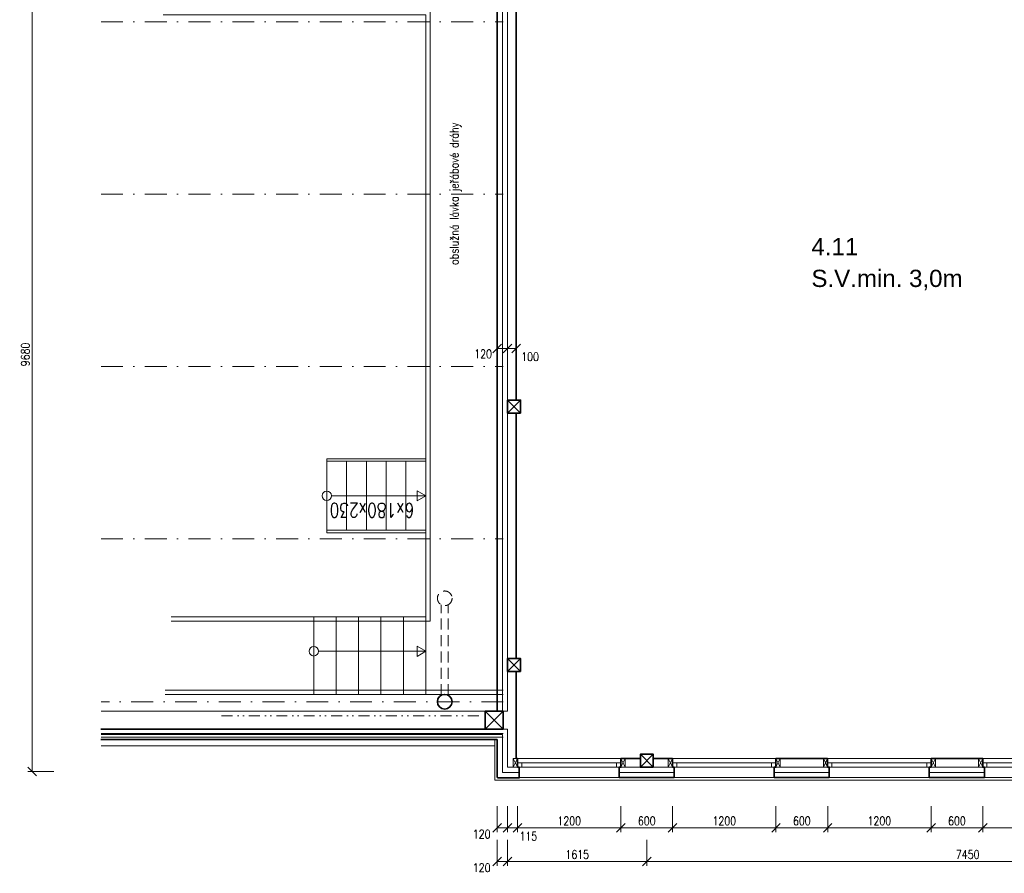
# Model space of a CAD drawing. Header units: millimetres. Extents: x -485339 to 286898, y -1189934 to 1602269.
# Tile 31 of 230: x -76119 to -64690, y -1158297 to -1148392. Entities that reach past the tile are written whole.
import ezdxf

# ---------------------------------------------------------------- set-up
doc = ezdxf.new("R2010")
doc.units = ezdxf.units.MM
doc.header["$LTSCALE"] = 10
for name, pattern in [('DASHDOT', [25.4, 12.7, -6.35, 0, -6.35]), ('DĚLICÍ2', [15.875, 6.35, -3.175, 0, -3.175, 0, -3.175]), ('ČÁRKOVANÁ2', [9.525, 6.35, -3.175])]:
    doc.linetypes.add(name, pattern=pattern)
doc.layers.get('Defpoints').update_dxf_attribs({"lineweight": 0})
for name, color, linetype, lineweight in [('N_kóty', 10, 'Continuous', 18), ('N_okna', 10, 'Continuous', 18), ('N_okna_konst_prof', 10, 'Continuous', 18), ('N_čáry_obrys', 10, 'Continuous', 35), ('N_čáry_obv.plášt', 212, 'Continuous', 18), ('N_čáry_obv.plášt_obrys', 212, 'Continuous', 35), ('N_čáry_plné', 10, 'Continuous', 18), ('St_kóty', 132, 'Continuous', 18), ('St_lehký obvodový plášť', 152, 'Continuous', 18), ('St_plocha_místnosti', 250, 'Continuous', 18), ('St_popis', 250, 'Continuous', 18), ('St_sloupy_konstrukce haly', 5, 'Continuous', 35), ('St_sloupy_opláštění_půdorys', 25, 'Continuous', 35), ('St_čáry_nad', 250, 'DĚLICÍ2', 18), ('St_čáry_osy', 250, 'DASHDOT', 18), ('St_čáry_plné', 250, 'Continuous', 18), ('St_čáry_pod', 250, 'ČÁRKOVANÁ2', 18)]:
    doc.layers.add(name, color=color, linetype=linetype, lineweight=lineweight)
doc.styles.add('Andy', font='arial.ttf')
doc.styles.get("Standard").update_dxf_attribs({"font": 'simplex.shx', "width": 0.8})
doc.linetypes.add('ZIGZAG', pattern='A,0.00254,-5.08,[131,ltypeshp.shx,S=5.08,R=0,X=-5.08,Y=0],-10.16,[131,ltypeshp.shx,S=5.08,R=180,X=5.08,Y=0],-5.08', length=20.32254)
doc.dimstyles.new('stavebníM50 vnitřní', dxfattribs={"dimtxt": 100, "dimasz": 100, "dimexe": 50, "dimexo": 100, "dimgap": 30, "dimtad": 1, "dimdec": 0, "dimtxsty": 'Standard', "dimblk": 'OBLIQUE', "dimcen": 2.5, "dimclrd": 256, "dimclre": 256, "dimclrt": 256, "dimadec": 0, "dimazin": 0, "dimtfac": 1, "dimtdec": 0, "dimtmove": 2, "dimatfit": 2, "dimldrblk": 'OBLIQUE', "dimfxl": 250, "dimfxlon": 1, "dimlwd": -1, "dimlwe": -1, "dimarcsym": 0})

# ---------------------------------------------------------------- blocks, each defined once
blk = doc.blocks.new('G$CBB62DE26')
at = {"layer": 'St_sloupy_opláštění_půdorys', "ltscale": 2}
blk.add_lwpolyline([(-75, -150), (75, -150), (75, 0), (-75, 0)], close=True, dxfattribs=at)
for points in [[(-75, 0), (75, -150)], [(75, 0), (-75, -150)]]:
    blk.add_lwpolyline(points, dxfattribs=at)
blk = doc.blocks.new('G$C0F2906C7')
at = {"layer": 'St_sloupy_opláštění_půdorys', "ltscale": 2}
blk.add_lwpolyline([(-105, -105), (105, -105), (105, 105), (-105, 105)], close=True, dxfattribs=at)
for points in [[(-105, 105), (105, -105)], [(105, 105), (-105, -105)]]:
    blk.add_lwpolyline(points, dxfattribs=at)
blk = doc.blocks.new('_OBLIQUE')
at = {"color": 0, "linetype": 'ByBlock'}
blk.add_line((-0.5, -0.5), (0.5, 0.5), dxfattribs=at)
blk = doc.blocks.new('*D6530')
at = {"layer": 'Defpoints', "color": 0}
for p in [(-64940, -1157091), (-63740, -1157116), (-64940, -1157770)]:
    blk.add_point(p, dxfattribs=at)
at = {"layer": 'St_kóty'}
for p, q in [((-64940, -1157520), (-64940, -1157820)), ((-63740, -1157520), (-63740, -1157820)), ((-63740, -1157770), (-64940, -1157770))]:
    blk.add_line(p, q, dxfattribs=at)
at = {"layer": 'St_kóty', "linetype": 'ByBlock', "xscale": 100, "yscale": 100, "zscale": 100, "rotation": 180}
blk.add_blockref('_OBLIQUE', (-64940, -1157770), dxfattribs=at)
at = {"layer": 'St_kóty', "linetype": 'ByBlock', "xscale": 100, "yscale": 100, "zscale": 100}
blk.add_blockref('_OBLIQUE', (-63740, -1157770), dxfattribs=at)
at = {"layer": 'St_kóty', "insert": (-64340, -1157690), "char_height": 100, "attachment_point": 5}
blk.add_mtext('1200', dxfattribs=at)
blk = doc.blocks.new('*D6531')
at = {"layer": 'Defpoints', "color": 0}
for p in [(-65540, -1157091), (-64940, -1157091), (-65540, -1157770)]:
    blk.add_point(p, dxfattribs=at)
at = {"layer": 'St_kóty'}
for p, q in [((-65540, -1157520), (-65540, -1157820)), ((-64940, -1157520), (-64940, -1157820)), ((-64940, -1157770), (-65540, -1157770))]:
    blk.add_line(p, q, dxfattribs=at)
at = {"layer": 'St_kóty', "linetype": 'ByBlock', "xscale": 100, "yscale": 100, "zscale": 100, "rotation": 180}
blk.add_blockref('_OBLIQUE', (-65540, -1157770), dxfattribs=at)
at = {"layer": 'St_kóty', "linetype": 'ByBlock', "xscale": 100, "yscale": 100, "zscale": 100}
blk.add_blockref('_OBLIQUE', (-64940, -1157770), dxfattribs=at)
at = {"layer": 'St_kóty', "insert": (-65240, -1157690), "char_height": 100, "attachment_point": 5}
blk.add_mtext('600', dxfattribs=at)
blk = doc.blocks.new('*D6532')
at = {"layer": 'Defpoints', "color": 0}
for p in [(-66740, -1157091), (-65540, -1157091), (-66740, -1157770)]:
    blk.add_point(p, dxfattribs=at)
at = {"layer": 'St_kóty'}
for p, q in [((-66740, -1157520), (-66740, -1157820)), ((-65540, -1157520), (-65540, -1157820)), ((-65540, -1157770), (-66740, -1157770))]:
    blk.add_line(p, q, dxfattribs=at)
at = {"layer": 'St_kóty', "linetype": 'ByBlock', "xscale": 100, "yscale": 100, "zscale": 100, "rotation": 180}
blk.add_blockref('_OBLIQUE', (-66740, -1157770), dxfattribs=at)
at = {"layer": 'St_kóty', "linetype": 'ByBlock', "xscale": 100, "yscale": 100, "zscale": 100}
blk.add_blockref('_OBLIQUE', (-65540, -1157770), dxfattribs=at)
at = {"layer": 'St_kóty', "insert": (-66140, -1157690), "char_height": 100, "attachment_point": 5}
blk.add_mtext('1200', dxfattribs=at)
blk = doc.blocks.new('*D6533')
at = {"layer": 'Defpoints', "color": 0}
for p in [(-67340, -1157091), (-66740, -1157091), (-67340, -1157770)]:
    blk.add_point(p, dxfattribs=at)
at = {"layer": 'St_kóty'}
for p, q in [((-67340, -1157520), (-67340, -1157820)), ((-66740, -1157520), (-66740, -1157820)), ((-66740, -1157770), (-67340, -1157770))]:
    blk.add_line(p, q, dxfattribs=at)
at = {"layer": 'St_kóty', "linetype": 'ByBlock', "xscale": 100, "yscale": 100, "zscale": 100, "rotation": 180}
blk.add_blockref('_OBLIQUE', (-67340, -1157770), dxfattribs=at)
at = {"layer": 'St_kóty', "linetype": 'ByBlock', "xscale": 100, "yscale": 100, "zscale": 100}
blk.add_blockref('_OBLIQUE', (-66740, -1157770), dxfattribs=at)
at = {"layer": 'St_kóty', "insert": (-67040, -1157690), "char_height": 100, "attachment_point": 5}
blk.add_mtext('600', dxfattribs=at)
blk = doc.blocks.new('*D6534')
at = {"layer": 'Defpoints', "color": 0}
for p in [(-68540, -1157091), (-67340, -1157091), (-68540, -1157770)]:
    blk.add_point(p, dxfattribs=at)
at = {"layer": 'St_kóty'}
for p, q in [((-68540, -1157520), (-68540, -1157820)), ((-67340, -1157520), (-67340, -1157820)), ((-67340, -1157770), (-68540, -1157770))]:
    blk.add_line(p, q, dxfattribs=at)
at = {"layer": 'St_kóty', "linetype": 'ByBlock', "xscale": 100, "yscale": 100, "zscale": 100, "rotation": 180}
blk.add_blockref('_OBLIQUE', (-68540, -1157770), dxfattribs=at)
at = {"layer": 'St_kóty', "linetype": 'ByBlock', "xscale": 100, "yscale": 100, "zscale": 100}
blk.add_blockref('_OBLIQUE', (-67340, -1157770), dxfattribs=at)
at = {"layer": 'St_kóty', "insert": (-67940, -1157690), "char_height": 100, "attachment_point": 5}
blk.add_mtext('1200', dxfattribs=at)
blk = doc.blocks.new('*D6535')
at = {"layer": 'Defpoints', "color": 0}
for p in [(-69140, -1157091), (-68540, -1157091), (-69140, -1157770)]:
    blk.add_point(p, dxfattribs=at)
at = {"layer": 'St_kóty'}
for p, q in [((-69140, -1157520), (-69140, -1157820)), ((-68540, -1157520), (-68540, -1157820)), ((-68540, -1157770), (-69140, -1157770))]:
    blk.add_line(p, q, dxfattribs=at)
at = {"layer": 'St_kóty', "linetype": 'ByBlock', "xscale": 100, "yscale": 100, "zscale": 100, "rotation": 180}
blk.add_blockref('_OBLIQUE', (-69140, -1157770), dxfattribs=at)
at = {"layer": 'St_kóty', "linetype": 'ByBlock', "xscale": 100, "yscale": 100, "zscale": 100}
blk.add_blockref('_OBLIQUE', (-68540, -1157770), dxfattribs=at)
at = {"layer": 'St_kóty', "insert": (-68840, -1157690), "char_height": 100, "attachment_point": 5}
blk.add_mtext('600', dxfattribs=at)
blk = doc.blocks.new('*D6536')
at = {"layer": 'Defpoints', "color": 0}
for p in [(-70340, -1157091), (-69140, -1157091), (-70340, -1157770)]:
    blk.add_point(p, dxfattribs=at)
at = {"layer": 'St_kóty'}
for p, q in [((-70340, -1157520), (-70340, -1157820)), ((-69140, -1157520), (-69140, -1157820)), ((-69140, -1157770), (-70340, -1157770))]:
    blk.add_line(p, q, dxfattribs=at)
at = {"layer": 'St_kóty', "linetype": 'ByBlock', "xscale": 100, "yscale": 100, "zscale": 100, "rotation": 180}
blk.add_blockref('_OBLIQUE', (-70340, -1157770), dxfattribs=at)
at = {"layer": 'St_kóty', "linetype": 'ByBlock', "xscale": 100, "yscale": 100, "zscale": 100}
blk.add_blockref('_OBLIQUE', (-69140, -1157770), dxfattribs=at)
at = {"layer": 'St_kóty', "insert": (-69740, -1157690), "char_height": 100, "attachment_point": 5}
blk.add_mtext('1200', dxfattribs=at)
blk = doc.blocks.new('*D6537')
at = {"layer": 'Defpoints', "color": 0}
for p in [(-70455, -1157066), (-70340, -1157091), (-70455, -1157770)]:
    blk.add_point(p, dxfattribs=at)
at = {"layer": 'St_kóty'}
for p, q in [((-70455, -1157520), (-70455, -1157820)), ((-70340, -1157520), (-70340, -1157820)), ((-70340, -1157770), (-70455, -1157770))]:
    blk.add_line(p, q, dxfattribs=at)
at = {"layer": 'St_kóty', "linetype": 'ByBlock', "xscale": 100, "yscale": 100, "zscale": 100, "rotation": 180}
blk.add_blockref('_OBLIQUE', (-70455, -1157770), dxfattribs=at)
at = {"layer": 'St_kóty', "linetype": 'ByBlock', "xscale": 100, "yscale": 100, "zscale": 100}
blk.add_blockref('_OBLIQUE', (-70340, -1157770), dxfattribs=at)
at = {"layer": 'St_kóty', "insert": (-70215, -1157868), "char_height": 100, "attachment_point": 5}
blk.add_mtext('115', dxfattribs=at)
blk = doc.blocks.new('*D6538')
at = {"layer": 'Defpoints', "color": 0}
for p in [(-68840, -1156991), (-70455, -1157066), (-68840, -1158159)]:
    blk.add_point(p, dxfattribs=at)
at = {"layer": 'St_kóty'}
for p, q in [((-70455, -1157909), (-70455, -1158209)), ((-68840, -1157909), (-68840, -1158209)), ((-70455, -1158159), (-68840, -1158159))]:
    blk.add_line(p, q, dxfattribs=at)
at = {"layer": 'St_kóty', "linetype": 'ByBlock', "xscale": 100, "yscale": 100, "zscale": 100, "rotation": 180}
blk.add_blockref('_OBLIQUE', (-70455, -1158159), dxfattribs=at)
at = {"layer": 'St_kóty', "linetype": 'ByBlock', "xscale": 100, "yscale": 100, "zscale": 100}
blk.add_blockref('_OBLIQUE', (-68840, -1158159), dxfattribs=at)
at = {"layer": 'St_kóty', "insert": (-69647, -1158079), "char_height": 100, "attachment_point": 5}
blk.add_mtext('1615', dxfattribs=at)
blk = doc.blocks.new('*D6539')
at = {"layer": 'Defpoints', "color": 0}
for p in [(-68840, -1156991), (-61390, -1156991), (-61390, -1158159)]:
    blk.add_point(p, dxfattribs=at)
at = {"layer": 'St_kóty'}
for p, q in [((-68840, -1157909), (-68840, -1158209)), ((-61390, -1157909), (-61390, -1158209)), ((-68840, -1158159), (-61390, -1158159))]:
    blk.add_line(p, q, dxfattribs=at)
at = {"layer": 'St_kóty', "linetype": 'ByBlock', "xscale": 100, "yscale": 100, "zscale": 100, "rotation": 180}
blk.add_blockref('_OBLIQUE', (-68840, -1158159), dxfattribs=at)
at = {"layer": 'St_kóty', "linetype": 'ByBlock', "xscale": 100, "yscale": 100, "zscale": 100}
blk.add_blockref('_OBLIQUE', (-61390, -1158159), dxfattribs=at)
at = {"layer": 'St_kóty', "insert": (-65115, -1158079), "char_height": 100, "attachment_point": 5}
blk.add_mtext('7450', dxfattribs=at)
blk = doc.blocks.new('*D6609')
at = {"layer": 'Defpoints', "color": 0}
for p in [(-70355, -1152207), (-70455, -1152276), (-70355, -1152276)]:
    blk.add_point(p, dxfattribs=at)
at = {"layer": 'St_kóty'}
for p, q in [((-70455, -1152207), (-70455, -1152157)), ((-70455, -1152207), (-70355, -1152207)), ((-70355, -1152207), (-70355, -1152157))]:
    blk.add_line(p, q, dxfattribs=at)
at = {"layer": 'St_kóty', "linetype": 'ByBlock', "xscale": 100, "yscale": 100, "zscale": 100, "rotation": 180}
blk.add_blockref('_OBLIQUE', (-70455, -1152207), dxfattribs=at)
at = {"layer": 'St_kóty', "linetype": 'ByBlock', "xscale": 100, "yscale": 100, "zscale": 100}
blk.add_blockref('_OBLIQUE', (-70355, -1152207), dxfattribs=at)
at = {"layer": 'St_kóty', "insert": (-70194, -1152302), "char_height": 100, "attachment_point": 5}
blk.add_mtext('100', dxfattribs=at)
blk = doc.blocks.new('*D6626')
at = {"layer": 'Defpoints', "color": 0}
for p in [(-75973, -1147436), (-70505, -1147436), (-70505, -1157116)]:
    blk.add_point(p, dxfattribs=at)
at = {"layer": 'St_kóty'}
for p, q in [((-75723, -1147436), (-76023, -1147436)), ((-75973, -1157116), (-75973, -1147436)), ((-75723, -1157116), (-76023, -1157116))]:
    blk.add_line(p, q, dxfattribs=at)
at = {"layer": 'St_kóty', "linetype": 'ByBlock', "xscale": 100, "yscale": 100, "zscale": 100}
for p, rotation in [((-75973, -1147436), 90), ((-75973, -1157116), 270)]:
    blk.add_blockref('_OBLIQUE', p, dxfattribs=dict(at, rotation=rotation))
at = {"layer": 'St_kóty', "insert": (-76053, -1152276), "char_height": 100, "attachment_point": 5, "rotation": 90}
blk.add_mtext('9680', dxfattribs=at)
blk = doc.blocks.new('G$C2A6251B2')
at = {"layer": 'St_lehký obvodový plášť', "color": 0, "ltscale": 2}
for points in [[(0, -50), (1200, -50), (1200, 0), (0, 0)], [(0, -50), (50, -50), (50, 0), (0, 0)], [(1200, -50), (1150, -50), (1150, 0), (1200, 0)]]:
    blk.add_lwpolyline(points, close=True, dxfattribs=at)
blk = doc.blocks.new('*D6921')
at = {"layer": 'Defpoints', "color": 0}
for p in [(-70575, -1156966), (-70455, -1156966), (-70455, -1157770)]:
    blk.add_point(p, dxfattribs=at)
at = {"layer": 'N_kóty'}
for p, q in [((-70575, -1157520), (-70575, -1157820)), ((-70455, -1157520), (-70455, -1157820)), ((-70575, -1157770), (-70455, -1157770))]:
    blk.add_line(p, q, dxfattribs=at)
at = {"layer": 'N_kóty', "linetype": 'ByBlock', "xscale": 100, "yscale": 100, "zscale": 100, "rotation": 180}
blk.add_blockref('_OBLIQUE', (-70575, -1157770), dxfattribs=at)
at = {"layer": 'N_kóty', "linetype": 'ByBlock', "xscale": 100, "yscale": 100, "zscale": 100}
blk.add_blockref('_OBLIQUE', (-70455, -1157770), dxfattribs=at)
at = {"layer": 'N_kóty', "insert": (-70756, -1157842), "char_height": 100, "attachment_point": 5}
blk.add_mtext('120', dxfattribs=at)
blk = doc.blocks.new('*D6922')
at = {"layer": 'Defpoints', "color": 0}
for p in [(-70575, -1157356), (-70455, -1157356), (-70455, -1158159)]:
    blk.add_point(p, dxfattribs=at)
at = {"layer": 'N_kóty'}
for p, q in [((-70575, -1157909), (-70575, -1158209)), ((-70455, -1157909), (-70455, -1158209)), ((-70575, -1158159), (-70455, -1158159))]:
    blk.add_line(p, q, dxfattribs=at)
at = {"layer": 'N_kóty', "linetype": 'ByBlock', "xscale": 100, "yscale": 100, "zscale": 100, "rotation": 180}
blk.add_blockref('_OBLIQUE', (-70575, -1158159), dxfattribs=at)
at = {"layer": 'N_kóty', "linetype": 'ByBlock', "xscale": 100, "yscale": 100, "zscale": 100}
blk.add_blockref('_OBLIQUE', (-70455, -1158159), dxfattribs=at)
at = {"layer": 'N_kóty', "insert": (-70756, -1158232), "char_height": 100, "attachment_point": 5}
blk.add_mtext('120', dxfattribs=at)
blk = doc.blocks.new('*D6923')
at = {"layer": 'Defpoints', "color": 0}
for p in [(-70575, -1152207), (-70575, -1152207), (-70455, -1152207)]:
    blk.add_point(p, dxfattribs=at)
at = {"layer": 'N_kóty'}
for p, q in [((-70575, -1152107), (-70575, -1152157)), ((-70455, -1152107), (-70455, -1152157)), ((-70455, -1152207), (-70575, -1152207))]:
    blk.add_line(p, q, dxfattribs=at)
at = {"layer": 'N_kóty', "linetype": 'ByBlock', "xscale": 100, "yscale": 100, "zscale": 100, "rotation": 180}
blk.add_blockref('_OBLIQUE', (-70575, -1152207), dxfattribs=at)
at = {"layer": 'N_kóty', "linetype": 'ByBlock', "xscale": 100, "yscale": 100, "zscale": 100}
blk.add_blockref('_OBLIQUE', (-70455, -1152207), dxfattribs=at)
at = {"layer": 'N_kóty', "insert": (-70739, -1152270), "char_height": 100, "attachment_point": 5}
blk.add_mtext('120', dxfattribs=at)

msp = doc.modelspace()

# ---------------------------------------------------------------- linework, layer by layer
at = {"layer": 'N_okna_konst_prof'}
for points in [[(-70390.1, -1157066.2), (-70340.1, -1157066.2), (-70340.1, -1156966.2), (-70390.1, -1156966.2)], [(-69140.1, -1157066.2), (-69090.1, -1157066.2), (-69090.1, -1156966.2), (-69140.1, -1156966.2)], [(-68590.1, -1157066.2), (-68540.1, -1157066.2), (-68540.1, -1156966.2), (-68590.1, -1156966.2)], [(-67340.1, -1157066.2), (-67290.1, -1157066.2), (-67290.1, -1156966.2), (-67340.1, -1156966.2)], [(-66790.1, -1157066.2), (-66740.1, -1157066.2), (-66740.1, -1156966.2), (-66790.1, -1156966.2)], [(-65540.1, -1157066.2), (-65490.1, -1157066.2), (-65490.1, -1156966.2), (-65540.1, -1156966.2)], [(-64990.1, -1157066.2), (-64940.1, -1157066.2), (-64940.1, -1156966.2), (-64990.1, -1156966.2)]]:
    msp.add_lwpolyline(points, close=True, dxfattribs=at)
for points in [[(-70390.1, -1156966.2), (-70340.1, -1157066.2)], [(-70340.1, -1156966.2), (-70390.1, -1157066.2)], [(-69140.1, -1156966.2), (-69090.1, -1157066.2)], [(-69090.1, -1156966.2), (-69140.1, -1157066.2)], [(-68590.1, -1156966.2), (-68540.1, -1157066.2)], [(-68540.1, -1156966.2), (-68590.1, -1157066.2)], [(-67340.1, -1156966.2), (-67290.1, -1157066.2)], [(-67290.1, -1156966.2), (-67340.1, -1157066.2)], [(-66790.1, -1156966.2), (-66740.1, -1157066.2)], [(-66740.1, -1156966.2), (-66790.1, -1157066.2)], [(-65540.1, -1156966.2), (-65490.1, -1157066.2)], [(-65490.1, -1156966.2), (-65540.1, -1157066.2)], [(-64990.1, -1156966.2), (-64940.1, -1157066.2)], [(-64940.1, -1156966.2), (-64990.1, -1157066.2)]]:
    msp.add_lwpolyline(points, dxfattribs=at)
at = {"layer": 'N_čáry_obrys'}
for points in [[(-70354.9, -1152806.2), (-70354.9, -1147436.2)], [(-70354.9, -1155806.2), (-70354.9, -1152956.2)], [(-70320.1, -1157066.2), (-70340.1, -1157066.2), (-70340.1, -1156966.2), (-70354.9, -1156966.2), (-70354.9, -1155956.2)], [(-69160.1, -1157066.2), (-69140.1, -1157066.2), (-69140.1, -1156966.2), (-68915.1, -1156966.2)], [(-68765.1, -1156966.2), (-68540.1, -1156966.2), (-68540.1, -1157066.2), (-68520.1, -1157066.2)], [(-67360.1, -1157066.2), (-67340.1, -1157066.2), (-67340.1, -1156966.2), (-67340.1, -1156966.2)], [(-67340.1, -1156966.2), (-66740.1, -1156966.2), (-66740.1, -1157066.2), (-66720.1, -1157066.2)], [(-65560.1, -1157066.2), (-65540.1, -1157066.2), (-65540.1, -1156966.2), (-64940.1, -1156966.2)], [(-64940.1, -1156966.2), (-64940.1, -1156966.2), (-64940.1, -1157066.2), (-64920.1, -1157066.2)]]:
    msp.add_lwpolyline(points, dxfattribs=at)
at = {"layer": 'N_čáry_obv.plášt', "linetype": 'ZIGZAG'}
for p, q in [((-70514.9, -1156416.2), (-70514.9, -1147416.2)), ((-70514.9, -1156626.2), (-70514.9, -1156616.2)), ((-70514.9, -1157126.2), (-70514.9, -1156686.2)), ((-70514.9, -1157126.2), (-70320.1, -1157126.2))]:
    msp.add_line(p, q, dxfattribs=at)
at = {"layer": 'N_čáry_obv.plášt', "ltscale": 2}
for p, q in [((-70454.9, -1156416.2), (-70454.9, -1147436.2)), ((-70454.9, -1157066.2), (-70454.9, -1156626.2)), ((-70454.9, -1157066.2), (-70320.1, -1157066.2))]:
    msp.add_line(p, q, dxfattribs=at)
at = {"layer": 'N_čáry_obv.plášt'}
for p, q in [((-69160.1, -1157066.2), (-68520.1, -1157066.2)), ((-67410.1, -1157066.2), (-66770.1, -1157066.2)), ((-65560.1, -1157066.2), (-64920.1, -1157066.2))]:
    msp.add_line(p, q, dxfattribs=at)
for points in [[(-70574.9, -1147436.2), (-70574.9, -1156416.2)], [(-70574.9, -1156416.2), (-70454.9, -1156416.2)], [(-70574.9, -1157186.2), (-59678.3, -1157186.2)]]:
    msp.add_lwpolyline(points, dxfattribs=at)
at = {"layer": 'N_čáry_obv.plášt', "ltscale": 2}
msp.add_lwpolyline([(-75174.3, -1156626.2), (-70454.9, -1156626.2)], dxfattribs=at)
at = {"layer": 'N_čáry_obv.plášt', "linetype": 'ZIGZAG'}
for points in [[(-75174.3, -1156686.2), (-70514.9, -1156686.2)], [(-69160.1, -1157126.2), (-68520.1, -1157126.2)], [(-67360.1, -1157126.2), (-66720.1, -1157126.2)], [(-65560.1, -1157126.2), (-64920.1, -1157126.2)]]:
    msp.add_lwpolyline(points, dxfattribs=at)
at = {"layer": 'N_čáry_obv.plášt_obrys'}
msp.add_line((-70575.6, -1156416.2), (-70574.9, -1147436.2), dxfattribs=at)
at = {"layer": 'N_čáry_obv.plášt_obrys', "ltscale": 2}
for p, q in [((-70574.9, -1157186.2), (-70574.9, -1156746.2)), ((-70320.8, -1157066.2), (-70320.8, -1157186.2)), ((-69160.8, -1157186.2), (-69160.8, -1157066.2)), ((-68520.8, -1157066.2), (-68520.8, -1157186.2)), ((-67360.8, -1157066.2), (-67360.8, -1157186.2)), ((-66720.8, -1157066.2), (-66720.8, -1157186.2)), ((-65560.8, -1157066.2), (-65560.8, -1157186.2)), ((-64920.8, -1157066.2), (-64920.8, -1157186.2)), ((-70571.9, -1157189.8), (-70317.1, -1157189.8)), ((-68520.8, -1157186.2), (-69160.8, -1157186.2)), ((-66720.8, -1157186.2), (-67360.8, -1157186.2)), ((-64920.8, -1157186.2), (-65560.8, -1157186.2))]:
    msp.add_line(p, q, dxfattribs=at)
at = {"layer": 'N_čáry_obv.plášt_obrys'}
msp.add_lwpolyline([(-70715.6, -1156626.2), (-75175, -1156626.2)], dxfattribs=at)
at = {"layer": 'N_čáry_obv.plášt_obrys', "ltscale": 2}
msp.add_lwpolyline([(-75175, -1156746.2), (-70575.6, -1156746.2)], dxfattribs=at)
at = {"layer": 'N_čáry_plné', "ltscale": 2}
for p in [(-70604.9, -1156746.2), (-59624.9, -1157216.2)]:
    msp.add_line(p, (-70604.9, -1157216.2), dxfattribs=at)
for points in [[(-70354.9, -1152956.2), (-70354.9, -1155806.2)], [(-75174.3, -1156816.2), (-70604.9, -1156816.2)], [(-68915.1, -1156966.2), (-70354.9, -1156966.2)], [(-67204.9, -1156966.2), (-68765.1, -1156966.2)], [(-64940.1, -1156966.2), (-67340.1, -1156966.2)], [(-61465.3, -1156966.2), (-65073.3, -1156966.2)]]:
    msp.add_lwpolyline(points, dxfattribs=at)
at = {"layer": 'St_lehký obvodový plášť', "ltscale": 2}
for points in [[(-75174.3, -1156626.2), (-70504.9, -1156626.2)], [(-75174.3, -1156676.2), (-70504.9, -1156676.2)]]:
    msp.add_lwpolyline(points, dxfattribs=at)
at = {"layer": 'St_sloupy_konstrukce haly', "ltscale": 2}
msp.add_circle((-71184.9, -1156306.2), 85, dxfattribs=at)
at = {"layer": 'St_čáry_nad', "ltscale": 2}
msp.add_lwpolyline([(-73774.9, -1156471.2), (-70714.9, -1156471.2)], dxfattribs=at)
at = {"layer": 'St_čáry_osy', "ltscale": 2}
for points in [[(-75174.3, -1148416.2), (-70504.9, -1148416.2)], [(-75174.3, -1150416.2), (-70504.9, -1150416.2)], [(-75174.3, -1152416.2), (-70504.9, -1152416.2)], [(-75174.3, -1154416.2), (-70504.9, -1154416.2)], [(-70504.9, -1156306.2), (-75174.3, -1156306.2)]]:
    msp.add_lwpolyline(points, dxfattribs=at)
at = {"layer": 'St_čáry_plné', "ltscale": 2}
for p, q in [((-72554.9, -1153486.2), (-71404.9, -1153486.2)), ((-71504.9, -1153516.2), (-71404.9, -1153516.2)), ((-71404.9, -1153516.2), (-71404.9, -1154316.2)), ((-71504.9, -1154316.2), (-71404.9, -1154316.2)), ((-72554.9, -1154346.2), (-71404.9, -1154346.2))]:
    msp.add_line(p, q, dxfattribs=at)
for points in [[(-74454.9, -1148336.2), (-71404.9, -1148336.2), (-71404.9, -1155321.2), (-74360.1, -1155321.2)], [(-74404.9, -1148286.2), (-71354.9, -1148286.2), (-71354.9, -1155371.2), (-74360.1, -1155371.2)], [(-72554.9, -1153486.2), (-72554.9, -1154346.2)], [(-72324.9, -1153516.2), (-72554.9, -1153516.2), (-72554.9, -1154316.2), (-72324.9, -1154316.2)], [(-72094.9, -1153516.2), (-72324.9, -1153516.2), (-72324.9, -1154316.2), (-72094.9, -1154316.2)], [(-71864.9, -1153516.2), (-72094.9, -1153516.2), (-72094.9, -1154316.2), (-71864.9, -1154316.2)], [(-71634.9, -1153516.2), (-71864.9, -1153516.2), (-71864.9, -1154316.2), (-71634.9, -1154316.2)], [(-71404.9, -1153516.2), (-71634.9, -1153516.2), (-71634.9, -1154316.2), (-71404.9, -1154316.2)], [(-72500.3, -1153916.2), (-71404.9, -1153916.2)], [(-72704.9, -1156221.2), (-72704.9, -1155321.2)], [(-72444.9, -1156221.2), (-72444.9, -1155321.2)], [(-72184.9, -1156221.2), (-72184.9, -1155321.2)], [(-71924.9, -1156221.2), (-71924.9, -1155321.2)], [(-71664.9, -1156221.2), (-71664.9, -1155321.2)], [(-71404.9, -1156221.2), (-71404.9, -1155321.2)], [(-72650.3, -1155721.2), (-71404.9, -1155721.2)], [(-70504.9, -1156171.2), (-74428.1, -1156171.2)], [(-70504.9, -1156221.2), (-74428.1, -1156221.2)], [(-75174.3, -1156416.2), (-70504.9, -1156416.2)], [(-75174.3, -1156716.2), (-70504.9, -1156716.2)]]:
    msp.add_lwpolyline(points, dxfattribs=at)
for points in [[(-71404.9, -1153916.2), (-71506.3, -1153857.6), (-71506.3, -1153974.7)], [(-71404.9, -1155721.2), (-71506.3, -1155662.6), (-71506.3, -1155779.7)]]:
    msp.add_lwpolyline(points, close=True, dxfattribs=at)
for centre in [(-72554.9, -1153916.2), (-72704.9, -1155721.2)]:
    msp.add_circle(centre, 54.6, dxfattribs=at)
at = {"layer": 'St_čáry_pod', "color": 250, "lineweight": 18, "ltscale": 2}
for points in [[(-71224.9, -1156231.2), (-71224.9, -1155181.2)], [(-71144.9, -1156231.2), (-71144.9, -1155181.2)]]:
    msp.add_lwpolyline(points, dxfattribs=at)
at = {"layer": 'St_čáry_pod', "ltscale": 2}
msp.add_circle((-71184.9, -1155106.2), 85, dxfattribs=at)

# ---------------------------------------------------------------- block references
at = {"layer": 'N_okna', "ltscale": 2, "rotation": 180}
for p in [(-69140.8, -1157066.2), (-67340.8, -1157066.2), (-65540.8, -1157066.2), (-63740.8, -1157066.2)]:
    msp.add_blockref('G$C2A6251B2', p, dxfattribs=at)
at = {"layer": 'St_sloupy_opláštění_půdorys', "ltscale": 2, "rotation": 90}
for name, p in [('G$CBB62DE26', (-70454.9, -1152881.2)), ('G$CBB62DE26', (-70454.9, -1155881.2)), ('G$C0F2906C7', (-70609.9, -1156521.2)), ('G$CBB62DE26', (-68914.1, -1156991.2))]:
    msp.add_blockref(name, p, dxfattribs=at)

# ---------------------------------------------------------------- texts
at = {"layer": 'St_plocha_místnosti', "ltscale": 2, "style": 'Andy'}
for s, p in [('4.11', (-66928.6, -1151125.3)), ('S.V.min. 3,0m', (-66928.6, -1151493.3))]:
    msp.add_text(s, height=200, dxfattribs=at).set_placement(p)
at = {"layer": 'St_popis', "ltscale": 2, "width": 0.8}
for s, height, rotation, p in [('obslužná lávka jeřábové dráhy', 100, 90, (-71025.4, -1151238.4)), ('6x180x230', 165, 180, (-71537.3, -1154001.5))]:
    msp.add_text(s, height=height, rotation=rotation, dxfattribs=at).set_placement(p)

# ---------------------------------------------------------------- dimensions: what is measured, and where the dimension line sits
at = {"layer": 'N_kóty'}
for base, p1, p2, picture, middle in [((-70574.9, -1152207.5), (-70454.9, -1152207.5), (-70574.9, -1152207.5), '*D6923', (-70738.8, -1152270.5)), ((-70454.9, -1157769.6), (-70574.9, -1156966.2), (-70454.9, -1156966.2), '*D6921', (-70756.4, -1157842.2)), ((-70454.9, -1158159), (-70574.9, -1157355.6), (-70454.9, -1157355.6), '*D6922', (-70756.4, -1158231.7))]:
    dim = msp.add_linear_dim(base=base, p1=p1, p2=p2, dimstyle='stavebníM50 vnitřní', dxfattribs=at)
    dim.commit()
    dim.dimension.update_dxf_attribs({"geometry": picture, "text_midpoint": middle, "dimtype": 160})
at = {"layer": 'St_kóty'}
dim = msp.add_linear_dim(base=(-75973, -1147436.2), p1=(-70504.9, -1157116.2), p2=(-70504.9, -1147436.2), angle=90, dimstyle='stavebníM50 vnitřní', dxfattribs=at)
dim.commit()
dim.dimension.update_dxf_attribs({"geometry": '*D6626', "text_midpoint": (-76053, -1152276.2)})
for base, p1, p2, picture, middle in [((-70354.9, -1152207.5), (-70454.9, -1152276.2), (-70354.9, -1152276.2), '*D6609', (-70193.6, -1152302.4)), ((-70454.9, -1157769.6), (-70340.1, -1157091.2), (-70454.9, -1157066.2), '*D6537', (-70214.6, -1157868))]:
    dim = msp.add_linear_dim(base=base, p1=p1, p2=p2, dimstyle='stavebníM50 vnitřní', dxfattribs=at)
    dim.commit()
    dim.dimension.update_dxf_attribs({"geometry": picture, "text_midpoint": middle, "dimtype": 160})
for base, p1, p2, picture, middle in [((-68840.1, -1158159), (-70454.9, -1157066.2), (-68840.1, -1156991.2), '*D6538', (-69647.5, -1158079)), ((-61390.3, -1158159), (-68840.1, -1156991.2), (-61390.3, -1156991.2), '*D6539', (-65115.2, -1158079)), ((-70340.1, -1157769.6), (-69140.1, -1157091.2), (-70340.1, -1157091.2), '*D6536', (-69740.1, -1157689.6)), ((-69140.1, -1157769.6), (-68540.1, -1157091.2), (-69140.1, -1157091.2), '*D6535', (-68840.1, -1157689.6)), ((-68540.1, -1157769.6), (-67340.1, -1157091.2), (-68540.1, -1157091.2), '*D6534', (-67940.1, -1157689.6)), ((-67340.1, -1157769.6), (-66740.1, -1157091.2), (-67340.1, -1157091.2), '*D6533', (-67040.1, -1157689.6)), ((-66740.1, -1157769.6), (-65540.1, -1157091.2), (-66740.1, -1157091.2), '*D6532', (-66140.1, -1157689.6)), ((-65540.1, -1157769.6), (-64940.1, -1157091.2), (-65540.1, -1157091.2), '*D6531', (-65240.1, -1157689.6)), ((-64940.1, -1157769.6), (-63740.1, -1157116.2), (-64940.1, -1157091.2), '*D6530', (-64340.1, -1157689.6))]:
    dim = msp.add_linear_dim(base=base, p1=p1, p2=p2, dimstyle='stavebníM50 vnitřní', dxfattribs=at)
    dim.commit()
    dim.dimension.update_dxf_attribs({"geometry": picture, "text_midpoint": middle})

doc.saveas('drawing.dxf')
